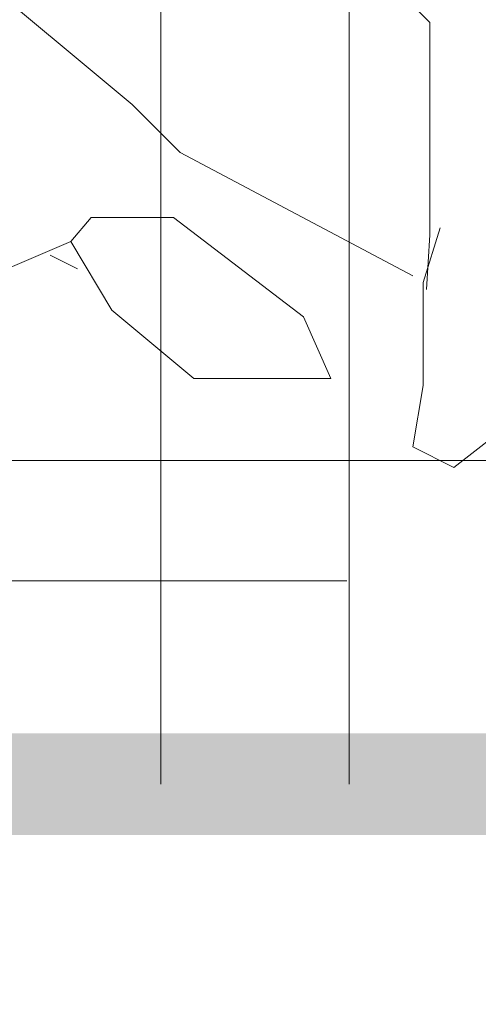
# Model space of a CAD drawing. Header units: millimetres. Extents: x 16698 to 93787, y -21104 to 39413.
# Tile 55 of 256: x 23515 to 23529, y 9741 to 9770. Entities that reach past the tile are written whole.
import ezdxf

# ---------------------------------------------------------------- set-up
doc = ezdxf.new("R2010")
doc.units = ezdxf.units.MM
doc.linetypes.add('HIDDEN', pattern=[9.525, 6.35, -3.175])
for name, color, linetype, lineweight in [('!MODUS_OPIS', 3, 'Continuous', 13), ('__MODUS_ŚCIANY', 2, 'Continuous', 35), ('_MODUS - zielen', 66, 'Continuous', 9), ('Hatch', 4, 'Continuous', 5)]:
    doc.layers.add(name, color=color, linetype=linetype, lineweight=lineweight)

msp = doc.modelspace()

# ---------------------------------------------------------------- hatches: boundary and pattern name
at = {"layer": 'Hatch', "ltscale": 2, "true_color": 0xc7c7c7}
h = msp.add_hatch(dxfattribs=at)
h.set_pattern_fill('GRATE', color=9, scale=7, angle=90)
h.paths.add_polyline_path([(23182.90184, 9824.23322), (23670.94642, 9824.23322), (23670.94642, 9747.23322), (23182.90184, 9747.23322)])

# ---------------------------------------------------------------- linework, layer by layer
at = {"layer": '!MODUS_OPIS', "linetype": 'HIDDEN', "ltscale": 2}
msp.add_lwpolyline([(23639.40184, 9753.23322), (22997.375, 9753.23322)], dxfattribs=at)
at = {"layer": '__MODUS_ŚCIANY', "ltscale": 2, "const_width": 3}
msp.add_lwpolyline([(22482.72843, 9742.23322), (23135.03227, 9742.23322), (23219.34561, 9747.23322), (23815.53999, 9747.23322)], dxfattribs=at)
at = {"layer": '_MODUS - zielen', "transparency": 33554687}
for points in [[(23527.46115, 9761.83692), (23527.56266, 9763.45401), (23527.56266, 9769.71983), (23522.6107, 9774.67193), (23520.38692, 9774.67193), (23518.7701, 9774.77291), (23517.55722, 9773.35806), (23514.12069, 9772.54966), (23513.91872, 9771.33691), (23518.7701, 9767.29434), (23520.18495, 9765.87949), (23527.05721, 9762.24126)], [(23516.95131, 9763.25177), (23518.16313, 9761.23062), (23520.58889, 9759.20933), (23524.63146, 9759.20933), (23523.82358, 9761.02852), (23519.98298, 9763.95933), (23517.55722, 9763.95933), (23516.95131, 9763.25177)], [(23527.86509, 9763.65611), (23527.36069, 9762.03903), (23527.36069, 9759.00723), (23527.05721, 9757.18805), (23528.27009, 9756.58174), (23530.08887, 9757.99659)], [(23516.95131, 9763.25177), (23514.12069, 9762.03903), (23513.71675, 9762.03903)], [(23516.34435, 9762.84757), (23517.15328, 9762.44336)]]:
    msp.add_lwpolyline(points, dxfattribs=at)

doc.saveas('drawing.dxf')
